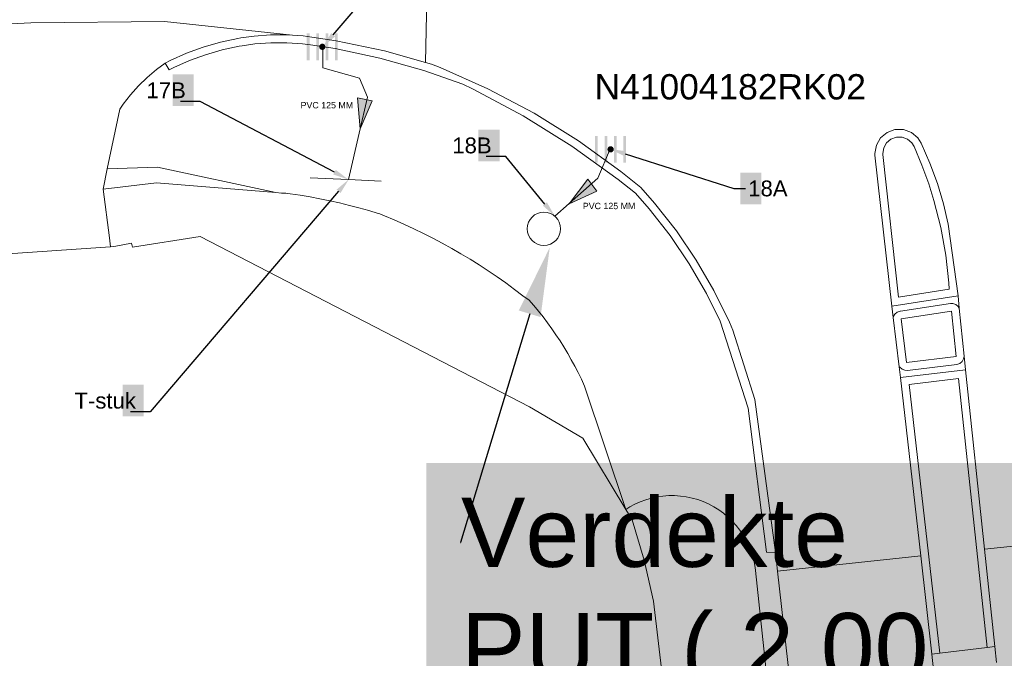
# Model space of a CAD drawing. Extents: x 140829 to 145054, y 448512 to 451778.
# Tile 126 of 152: x 144108 to 144139, y 451059 to 451079. Entities that reach past the tile are written whole.
import ezdxf
from ezdxf import colors
from ezdxf.entities.mleader import LeaderData, LeaderLine
from ezdxf.math import Vec2, Vec3

# ---------------------------------------------------------------- set-up
doc = ezdxf.new("R2010")
doc.units = 0
doc.header["$MEASUREMENT"] = 0
for name, color, linetype, lineweight in [('00-leiding', 5, 'Continuous', 0), ('00-LEIDING RAPPORT', 30, 'Continuous', 30), ('KOLK', 6, 'Continuous', 0)]:
    doc.layers.add(name, color=color, linetype=linetype, lineweight=lineweight)
for name, color, linetype in [('geometrie2dOnbegroeidTerreindeel', 7, 'Continuous'), ('geometrie2dOndersteunendWegdeel', 7, 'Continuous'), ('geometrie2dWaterdeel', 7, 'Continuous'), ('geometrie2dWegdeel', 7, 'Continuous'), ('geometrie2dWeginrichtingselement', 7, 'Continuous')]:
    doc.layers.add(name, color=color, linetype=linetype)
doc.styles.add('Riolering', font='arial.ttf', dxfattribs={"height": 0.8})
doc.styles.get("Standard").update_dxf_attribs({"font": 'arial.ttf'})

# ---------------------------------------------------------------- blocks, each defined once
blk = doc.blocks.new('RICHTING HWA')
at = {"layer": '00-leiding'}
blk.add_hatch(color=256, dxfattribs=at).paths.add_polyline_path([(142658.973, 450308.537), (142660.837, 450309.001), (142659.005, 450309.464)])
at = {"layer": '00-leiding', "lineweight": 0}
for p, q in [((142659.005, 450309.464), (142658.973, 450308.537)), ((142660.837, 450309.001), (142659.005, 450309.464)), ((142658.973, 450308.537), (142660.837, 450309.001))]:
    blk.add_line(p, q, dxfattribs=at)

msp = doc.modelspace()

# ---------------------------------------------------------------- hatches: boundary and pattern name
at = {"layer": 'KOLK', "linetype": 'ByBlock', "lineweight": 0}
h = msp.add_hatch(color=256, dxfattribs=at)
h.dxf.hatch_style = 1
h.paths.add_polyline_path([(144117.403, 451078.527), (144117.403, 451078.952), (144117.318, 451078.952), (144117.318, 451078.527), (144117.318, 451078.102), (144117.403, 451078.102)])
h = msp.add_hatch(color=256, dxfattribs=at)
h.dxf.hatch_style = 1
h.paths.add_polyline_path([(144117.7, 451078.527), (144117.7, 451078.952), (144117.615, 451078.952), (144117.615, 451078.527), (144117.615, 451078.102), (144117.7, 451078.102)])
h = msp.add_hatch(color=256, dxfattribs=at)
h.dxf.hatch_style = 1
h.paths.add_polyline_path([(144117.998, 451078.527), (144117.998, 451078.952), (144117.913, 451078.952), (144117.913, 451078.527), (144117.913, 451078.102), (144117.998, 451078.102)])
h = msp.add_hatch(color=256, dxfattribs=at)
h.dxf.hatch_style = 1
h.paths.add_polyline_path([(144118.295, 451078.527), (144118.295, 451078.952), (144118.21, 451078.952), (144118.21, 451078.527), (144118.21, 451078.102), (144118.295, 451078.102)])
h = msp.add_hatch(color=256, dxfattribs=at)
h.dxf.hatch_style = 1
h.paths.add_polyline_path([(144117.907, 451078.527, 1), (144117.707, 451078.527, 1)])
h = msp.add_hatch(color=256, dxfattribs=at)
h.dxf.hatch_style = 1
h.paths.add_polyline_path([(144126.508, 451075.29), (144126.508, 451075.715), (144126.423, 451075.715), (144126.423, 451075.29), (144126.423, 451074.865), (144126.508, 451074.865)])
h = msp.add_hatch(color=256, dxfattribs=at)
h.dxf.hatch_style = 1
h.paths.add_polyline_path([(144126.806, 451075.29), (144126.806, 451075.715), (144126.721, 451075.715), (144126.721, 451075.29), (144126.721, 451074.865), (144126.806, 451074.865)])
h = msp.add_hatch(color=256, dxfattribs=at)
h.dxf.hatch_style = 1
h.paths.add_polyline_path([(144127.103, 451075.29), (144127.103, 451075.715), (144127.018, 451075.715), (144127.018, 451075.29), (144127.018, 451074.865), (144127.103, 451074.865)])
h = msp.add_hatch(color=256, dxfattribs=at)
h.dxf.hatch_style = 1
h.paths.add_polyline_path([(144127.401, 451075.29), (144127.401, 451075.715), (144127.316, 451075.715), (144127.316, 451075.29), (144127.316, 451074.865), (144127.401, 451074.865)])
h = msp.add_hatch(color=256, dxfattribs=at)
h.dxf.hatch_style = 1
h.paths.add_polyline_path([(144127.012, 451075.29, 1), (144126.812, 451075.29, 1)])

# ---------------------------------------------------------------- linework, layer by layer
at = {"layer": '00-leiding'}
for p, q in [((144117.826, 451078.531), (144117.826, 451077.867)), ((144117.826, 451077.867), (144118.985, 451077.539)), ((144118.985, 451077.539), (144119.234, 451076.937)), ((144119.234, 451076.937), (144118.972, 451075.798)), ((144118.972, 451075.798), (144118.635, 451074.336)), ((144126.901, 451075.302), (144126.514, 451074.376)), ((144117.42, 451074.392), (144118.635, 451074.336)), ((144118.635, 451074.336), (144119.668, 451074.289)), ((144126.514, 451074.376), (144125.156, 451073.176))]:
    msp.add_line(p, q, dxfattribs=at)
at = {"layer": 'geometrie2dOnbegroeidTerreindeel', "linetype": 'Continuous', "lineweight": 0}
for p, q in [((144111.282, 451072.237), (144111.784, 451072.331)), ((144111.784, 451072.331), (144111.808, 451072.204)), ((144111.808, 451072.204), (144113.951, 451072.533)), ((144113.951, 451072.533), (144124.349, 451067.158)), ((144107.06, 451071.937), (144111.121, 451072.207)), ((144111.121, 451072.207), (144111.282, 451072.237)), ((144124.349, 451067.158), (144126.041, 451066.172)), ((144126.041, 451066.172), (144127.394, 451063.92)), ((144127.394, 451063.92), (144127.592, 451063.592)), ((144127.592, 451063.592), (144127.972, 451062.32)), ((144127.972, 451062.32), (144128.27, 451061.027)), ((144128.27, 451061.027), (144130.747, 451039.565))]:
    msp.add_line(p, q, dxfattribs=at)
at = {"layer": 'geometrie2dOndersteunendWegdeel', "linetype": 'Continuous', "lineweight": 0}
for p, q in [((144115.139, 451078.791), (144115.237, 451078.808)), ((144115.237, 451078.808), (144115.653, 451078.866)), ((144115.653, 451078.866), (144116.172, 451078.903)), ((144116.172, 451078.903), (144116.693, 451078.904)), ((144116.693, 451078.904), (144116.863, 451078.897)), ((144116.863, 451078.897), (144117.205, 451078.87)), ((144116.863, 451078.897), (144116.863, 451078.897)), ((144117.205, 451078.87), (144117.473, 451078.837)), ((144117.473, 451078.837), (144118.246, 451078.718)), ((144113.52, 451078.322), (144114.048, 451078.516)), ((144114.048, 451078.516), (144114.589, 451078.673)), ((144114.589, 451078.673), (144115.139, 451078.791)), ((144118.246, 451078.718), (144119.774, 451078.397)), ((144113.005, 451078.091), (144113.52, 451078.322)), ((144119.774, 451078.397), (144121.065, 451078.037)), ((144112.571, 451077.809), (144112.841, 451078.009)), ((144112.841, 451078.009), (144113.005, 451078.091)), ((144121.065, 451078.037), (144121.254, 451077.978)), ((144121.254, 451077.978), (144121.525, 451077.872)), ((144121.525, 451077.872), (144123.035, 451077.204)), ((144112.005, 451077.298), (144112.279, 451077.563)), ((144112.279, 451077.563), (144112.571, 451077.809)), ((144111.75, 451077.013), (144112.005, 451077.298)), ((144111.516, 451076.711), (144111.75, 451077.013)), ((144123.035, 451077.204), (144124.494, 451076.433)), ((144111.41, 451076.558), (144111.516, 451076.711)), ((144111.015, 451074.67), (144111.41, 451076.558)), ((144124.494, 451076.433), (144125.896, 451075.562)), ((144135.439, 451075.652), (144135.643, 451075.824)), ((144135.643, 451075.824), (144135.893, 451075.917)), ((144135.893, 451075.917), (144136.16, 451075.917)), ((144136.16, 451075.917), (144136.412, 451075.826)), ((144136.412, 451075.826), (144136.617, 451075.656)), ((144125.896, 451075.562), (144127.235, 451074.595)), ((144135.261, 451075.157), (144135.306, 451075.42)), ((144135.306, 451075.42), (144135.439, 451075.652)), ((144136.617, 451075.656), (144136.727, 451075.484)), ((144136.727, 451075.484), (144137, 451074.854)), ((144136.727, 451075.484), (144136.727, 451075.484)), ((144135.262, 451075.111), (144135.261, 451075.157)), ((144135.791, 451070.341), (144135.262, 451075.111)), ((144137, 451074.854), (144137.235, 451074.208)), ((144110.881, 451074.032), (144111.015, 451074.67)), ((144112.603, 451074.722), (144111.015, 451074.67)), ((144111.015, 451074.67), (144112.603, 451074.722)), ((144116.337, 451073.926), (144112.603, 451074.722)), ((144112.603, 451074.722), (144116.337, 451073.926)), ((144127.235, 451074.595), (144127.872, 451074.082)), ((144110.881, 451074.032), (144112.567, 451074.227)), ((144112.567, 451074.227), (144110.881, 451074.032)), ((144112.567, 451074.227), (144116.337, 451073.926)), ((144116.337, 451073.926), (144112.567, 451074.227)), ((144137.235, 451074.208), (144137.425, 451073.571)), ((144111.091, 451072.499), (144110.881, 451074.032)), ((144110.881, 451074.032), (144110.881, 451074.032)), ((144110.881, 451074.032), (144110.881, 451074.032)), ((144116.337, 451073.926), (144116.52, 451073.909)), ((144116.52, 451073.909), (144116.337, 451073.926)), ((144116.52, 451073.909), (144116.651, 451073.901)), ((144116.651, 451073.901), (144116.52, 451073.909)), ((144116.651, 451073.901), (144116.715, 451073.894)), ((144116.715, 451073.894), (144116.651, 451073.901)), ((144116.715, 451073.894), (144116.794, 451073.884)), ((144116.794, 451073.884), (144116.715, 451073.894)), ((144116.794, 451073.884), (144117.107, 451073.838)), ((144117.107, 451073.838), (144116.794, 451073.884)), ((144117.107, 451073.838), (144117.422, 451073.786)), ((144117.422, 451073.786), (144117.107, 451073.838)), ((144127.872, 451074.082), (144128.303, 451073.591)), ((144117.422, 451073.786), (144117.727, 451073.73)), ((144117.727, 451073.73), (144117.422, 451073.786)), ((144117.727, 451073.73), (144118.046, 451073.665)), ((144118.046, 451073.665), (144117.727, 451073.73)), ((144118.046, 451073.665), (144118.355, 451073.596)), ((144118.355, 451073.596), (144118.046, 451073.665)), ((144118.355, 451073.596), (144118.663, 451073.521)), ((144118.663, 451073.521), (144118.355, 451073.596)), ((144118.663, 451073.521), (144118.964, 451073.442)), ((144118.964, 451073.442), (144118.663, 451073.521)), ((144128.303, 451073.591), (144128.991, 451072.716)), ((144137.425, 451073.571), (144137.575, 451072.922)), ((144118.964, 451073.442), (144119.281, 451073.354)), ((144119.281, 451073.354), (144118.964, 451073.442)), ((144119.281, 451073.354), (144119.573, 451073.266)), ((144119.573, 451073.266), (144119.281, 451073.354)), ((144119.573, 451073.266), (144119.623, 451073.249)), ((144119.623, 451073.249), (144119.573, 451073.266)), ((144119.623, 451073.249), (144119.767, 451073.189)), ((144119.767, 451073.189), (144119.623, 451073.249)), ((144119.767, 451073.189), (144120.073, 451073.061)), ((144120.073, 451073.061), (144119.767, 451073.189)), ((144120.073, 451073.061), (144120.387, 451072.924)), ((144120.387, 451072.924), (144120.073, 451073.061)), ((144120.387, 451072.924), (144120.693, 451072.782)), ((144120.693, 451072.782), (144120.387, 451072.924)), ((144137.575, 451072.922), (144137.887, 451070.665)), ((144120.693, 451072.782), (144120.999, 451072.634)), ((144120.999, 451072.634), (144120.693, 451072.782)), ((144120.999, 451072.634), (144121.299, 451072.482)), ((144121.299, 451072.482), (144120.999, 451072.634)), ((144128.991, 451072.716), (144129.616, 451071.795)), ((144111.121, 451072.207), (144111.091, 451072.499)), ((144111.784, 451072.331), (144111.282, 451072.237)), ((144111.808, 451072.204), (144111.784, 451072.331)), ((144113.951, 451072.533), (144111.808, 451072.204)), ((144124.349, 451067.158), (144113.951, 451072.533)), ((144121.299, 451072.482), (144121.595, 451072.325)), ((144121.595, 451072.325), (144121.299, 451072.482)), ((144121.595, 451072.325), (144121.895, 451072.16)), ((144121.895, 451072.16), (144121.595, 451072.325)), ((144111.282, 451072.237), (144111.121, 451072.207)), ((144121.895, 451072.16), (144122.187, 451071.991)), ((144122.187, 451071.991), (144121.895, 451072.16)), ((144122.187, 451071.991), (144122.474, 451071.82)), ((144122.474, 451071.82), (144122.187, 451071.991)), ((144122.474, 451071.82), (144122.76, 451071.64)), ((144122.76, 451071.64), (144122.474, 451071.82)), ((144129.616, 451071.795), (144130.175, 451070.833)), ((144122.76, 451071.64), (144123.046, 451071.454)), ((144123.046, 451071.454), (144122.76, 451071.64)), ((144123.046, 451071.454), (144123.326, 451071.264)), ((144123.326, 451071.264), (144123.046, 451071.454)), ((144123.326, 451071.264), (144123.603, 451071.07)), ((144123.603, 451071.07), (144123.326, 451071.264)), ((144123.603, 451071.07), (144123.876, 451070.869)), ((144123.876, 451070.869), (144123.603, 451071.07)), ((144123.876, 451070.869), (144124.143, 451070.666)), ((144124.143, 451070.666), (144123.876, 451070.869)), ((144130.175, 451070.833), (144130.665, 451069.834)), ((144124.143, 451070.666), (144124.337, 451070.525)), ((144124.337, 451070.525), (144124.143, 451070.666)), ((144124.337, 451070.525), (144124.407, 451070.457)), ((144124.407, 451070.457), (144124.337, 451070.525)), ((144124.407, 451070.457), (144124.493, 451070.354)), ((144124.493, 451070.354), (144124.407, 451070.457)), ((144137.887, 451070.665), (144135.791, 451070.341)), ((144135.791, 451070.341), (144137.887, 451070.665)), ((144136.064, 451070.181), (144137.651, 451070.427)), ((144137.651, 451070.427), (144136.064, 451070.181)), ((144137.651, 451070.427), (144137.724, 451070.424)), ((144137.724, 451070.424), (144137.651, 451070.427)), ((144137.724, 451070.424), (144137.814, 451070.391)), ((144137.814, 451070.391), (144137.724, 451070.424)), ((144137.887, 451070.665), (144137.927, 451070.271)), ((144137.887, 451070.665), (144137.887, 451070.665)), ((144124.493, 451070.354), (144124.637, 451070.181)), ((144124.637, 451070.181), (144124.493, 451070.354)), ((144124.637, 451070.181), (144124.782, 451069.996)), ((144124.782, 451069.996), (144124.637, 451070.181)), ((144135.836, 451069.98), (144135.791, 451070.341)), ((144135.89, 451070.083), (144135.964, 451070.145)), ((144135.964, 451070.145), (144135.89, 451070.083)), ((144135.964, 451070.145), (144136.055, 451070.18)), ((144136.055, 451070.18), (144135.964, 451070.145)), ((144136.055, 451070.18), (144136.064, 451070.181)), ((144136.064, 451070.181), (144136.055, 451070.18)), ((144137.814, 451070.391), (144137.888, 451070.33)), ((144137.888, 451070.33), (144137.814, 451070.391)), ((144137.888, 451070.33), (144137.927, 451070.271)), ((144137.927, 451070.271), (144137.888, 451070.33)), ((144137.927, 451070.271), (144138.078, 451068.758)), ((144137.927, 451070.271), (144137.927, 451070.271)), ((144124.782, 451069.996), (144124.92, 451069.813)), ((144124.92, 451069.813), (144124.782, 451069.996)), ((144124.92, 451069.813), (144125.055, 451069.627)), ((144125.055, 451069.627), (144124.92, 451069.813)), ((144130.665, 451069.834), (144130.778, 451069.577)), ((144135.836, 451069.98), (144135.842, 451069.999)), ((144135.842, 451069.999), (144135.836, 451069.98)), ((144136.028, 451068.426), (144135.836, 451069.98)), ((144135.842, 451069.999), (144135.89, 451070.083)), ((144135.89, 451070.083), (144135.842, 451069.999)), ((144125.055, 451069.627), (144125.187, 451069.435)), ((144125.187, 451069.435), (144125.055, 451069.627)), ((144130.778, 451069.577), (144131.471, 451067.389)), ((144125.187, 451069.435), (144125.316, 451069.239)), ((144125.316, 451069.239), (144125.187, 451069.435)), ((144125.316, 451069.239), (144125.436, 451069.05)), ((144125.436, 451069.05), (144125.316, 451069.239)), ((144125.436, 451069.05), (144125.557, 451068.848)), ((144125.557, 451068.848), (144125.436, 451069.05)), ((144125.557, 451068.848), (144125.672, 451068.648)), ((144125.672, 451068.648), (144125.557, 451068.848)), ((144125.672, 451068.648), (144125.782, 451068.446)), ((144125.782, 451068.446), (144125.672, 451068.648)), ((144138.014, 451068.594), (144137.94, 451068.532)), ((144137.94, 451068.532), (144138.014, 451068.594)), ((144138.062, 451068.677), (144138.014, 451068.594)), ((144138.014, 451068.594), (144138.062, 451068.677)), ((144138.078, 451068.758), (144138.062, 451068.677)), ((144138.062, 451068.677), (144138.078, 451068.758)), ((144138.078, 451068.758), (144138.121, 451068.33)), ((144125.782, 451068.446), (144125.89, 451068.238)), ((144125.89, 451068.238), (144125.782, 451068.446)), ((144125.89, 451068.238), (144125.99, 451068.034)), ((144125.99, 451068.034), (144125.89, 451068.238)), ((144136.043, 451068.407), (144136.028, 451068.426)), ((144136.071, 451068.082), (144136.028, 451068.426)), ((144136.028, 451068.426), (144136.043, 451068.407)), ((144136.117, 451068.345), (144136.043, 451068.407)), ((144136.043, 451068.407), (144136.117, 451068.345)), ((144136.071, 451068.082), (144138.121, 451068.33)), ((144138.121, 451068.33), (144136.071, 451068.082)), ((144136.208, 451068.312), (144136.117, 451068.345)), ((144136.117, 451068.345), (144136.208, 451068.312)), ((144136.293, 451068.31), (144136.208, 451068.312)), ((144136.208, 451068.312), (144136.293, 451068.31)), ((144137.852, 451068.5), (144136.293, 451068.31)), ((144136.293, 451068.31), (144137.852, 451068.5)), ((144137.94, 451068.532), (144137.852, 451068.5)), ((144137.852, 451068.5), (144137.94, 451068.532)), ((144138.121, 451068.33), (144138.723, 451062.662)), ((144125.99, 451068.034), (144126.091, 451067.816)), ((144126.091, 451067.816), (144125.99, 451068.034)), ((144136.708, 451062.449), (144136.071, 451068.082)), ((144136.071, 451068.082), (144136.071, 451068.082)), ((144126.091, 451067.816), (144127.394, 451063.92)), ((144127.394, 451063.92), (144126.091, 451067.816)), ((144131.471, 451067.389), (144132.119, 451062.557)), ((144126.041, 451066.172), (144124.349, 451067.158)), ((144127.394, 451063.92), (144126.041, 451066.172)), ((144128.024, 451064.224), (144127.851, 451064.161)), ((144128.202, 451064.276), (144128.024, 451064.224)), ((144128.382, 451064.315), (144128.202, 451064.276)), ((144128.566, 451064.342), (144128.382, 451064.315)), ((144128.75, 451064.355), (144128.566, 451064.342)), ((144128.935, 451064.356), (144128.75, 451064.355)), ((144129.12, 451064.343), (144128.935, 451064.356)), ((144129.303, 451064.318), (144129.12, 451064.343)), ((144129.486, 451064.279), (144129.303, 451064.318)), ((144129.663, 451064.229), (144129.486, 451064.279)), ((144129.837, 451064.166), (144129.663, 451064.229)), ((144127.518, 451063.998), (144127.394, 451063.92)), ((144127.681, 451064.085), (144127.518, 451063.998)), ((144127.851, 451064.161), (144127.681, 451064.085)), ((144130.006, 451064.092), (144129.837, 451064.166)), ((144130.17, 451064.005), (144130.006, 451064.092)), ((144130.327, 451063.907), (144130.17, 451064.005)), ((144130.478, 451063.799), (144130.327, 451063.907)), ((144130.619, 451063.68), (144130.478, 451063.799)), ((144130.753, 451063.552), (144130.619, 451063.68)), ((144130.877, 451063.415), (144130.753, 451063.552)), ((144130.991, 451063.269), (144130.877, 451063.415)), ((144131.096, 451063.116), (144130.991, 451063.269)), ((144131.188, 451062.956), (144131.096, 451063.116)), ((144131.27, 451062.79), (144131.188, 451062.956)), ((144131.34, 451062.618), (144131.27, 451062.79)), ((144138.723, 451062.662), (144139.051, 451059.588)), ((144131.397, 451062.442), (144131.34, 451062.618)), ((144131.443, 451062.264), (144131.397, 451062.442)), ((144132.119, 451062.557), (144132.186, 451061.969)), ((144137.059, 451059.346), (144136.708, 451062.449)), ((144131.475, 451062.081), (144131.443, 451062.264)), ((144131.487, 451061.993), (144131.475, 451062.081)), ((144134.531, 451033.666), (144131.487, 451061.993)), ((144132.186, 451061.969), (144133.004, 451054.757)), ((144139.051, 451059.588), (144139.105, 451059.091)), ((144137.115, 451058.849), (144137.059, 451059.346))]:
    msp.add_line(p, q, dxfattribs=at)
at = {"layer": 'geometrie2dWaterdeel', "linetype": 'Continuous', "lineweight": 0}
for p, q in [((144127.851, 451064.161), (144128.024, 451064.224)), ((144128.024, 451064.224), (144128.202, 451064.276)), ((144128.202, 451064.276), (144128.382, 451064.315)), ((144128.382, 451064.315), (144128.566, 451064.342)), ((144128.566, 451064.342), (144128.75, 451064.355)), ((144128.75, 451064.355), (144128.935, 451064.356)), ((144128.935, 451064.356), (144129.12, 451064.343)), ((144129.12, 451064.343), (144129.303, 451064.318)), ((144129.303, 451064.318), (144129.486, 451064.279)), ((144129.486, 451064.279), (144129.663, 451064.229)), ((144129.663, 451064.229), (144129.837, 451064.166)), ((144127.394, 451063.92), (144127.518, 451063.998)), ((144127.592, 451063.592), (144127.394, 451063.92)), ((144127.518, 451063.998), (144127.681, 451064.085)), ((144127.681, 451064.085), (144127.851, 451064.161)), ((144129.837, 451064.166), (144130.006, 451064.092)), ((144130.006, 451064.092), (144130.17, 451064.005)), ((144130.17, 451064.005), (144130.327, 451063.907)), ((144130.327, 451063.907), (144130.478, 451063.799)), ((144127.972, 451062.32), (144127.592, 451063.592)), ((144130.478, 451063.799), (144130.619, 451063.68)), ((144130.619, 451063.68), (144130.753, 451063.552)), ((144130.753, 451063.552), (144130.877, 451063.415)), ((144130.877, 451063.415), (144130.991, 451063.269)), ((144130.991, 451063.269), (144131.096, 451063.116)), ((144131.096, 451063.116), (144131.188, 451062.956)), ((144131.188, 451062.956), (144131.27, 451062.79)), ((144131.27, 451062.79), (144131.34, 451062.618)), ((144128.27, 451061.027), (144127.972, 451062.32)), ((144131.34, 451062.618), (144131.397, 451062.442)), ((144131.397, 451062.442), (144131.443, 451062.264)), ((144131.443, 451062.264), (144131.475, 451062.081)), ((144131.475, 451062.081), (144131.487, 451061.993)), ((144131.487, 451061.993), (144134.531, 451033.666)), ((144130.747, 451039.565), (144128.27, 451061.027))]:
    msp.add_line(p, q, dxfattribs=at)
at = {"layer": 'geometrie2dWegdeel', "linetype": 'Continuous', "lineweight": 0}
for p, q in [((144121.065, 451078.037), (144121.163, 451082.401)), ((144121.163, 451082.401), (144121.065, 451078.037)), ((144108.598, 451079.285), (144103.012, 451079.01)), ((144103.012, 451079.01), (144108.598, 451079.285)), ((144112.818, 451079.325), (144108.598, 451079.285)), ((144108.598, 451079.285), (144112.818, 451079.325)), ((144116.863, 451078.897), (144112.818, 451079.325)), ((144112.818, 451079.325), (144116.863, 451078.897)), ((144115.237, 451078.808), (144115.139, 451078.791)), ((144115.653, 451078.866), (144115.237, 451078.808)), ((144116.172, 451078.903), (144115.653, 451078.866)), ((144116.693, 451078.904), (144116.172, 451078.903)), ((144116.863, 451078.897), (144116.693, 451078.904)), ((144117.205, 451078.87), (144116.863, 451078.897)), ((144117.473, 451078.837), (144117.205, 451078.87)), ((144118.246, 451078.718), (144117.473, 451078.837)), ((144114.048, 451078.516), (144113.52, 451078.322)), ((144114.589, 451078.673), (144114.048, 451078.516)), ((144115.139, 451078.791), (144114.589, 451078.673)), ((144119.774, 451078.397), (144118.246, 451078.718)), ((144113.52, 451078.322), (144113.005, 451078.091)), ((144121.065, 451078.037), (144119.774, 451078.397)), ((144112.841, 451078.009), (144112.571, 451077.809)), ((144113.005, 451078.091), (144112.841, 451078.009)), ((144121.254, 451077.978), (144121.065, 451078.037)), ((144121.525, 451077.872), (144121.254, 451077.978)), ((144123.035, 451077.204), (144121.525, 451077.872)), ((144112.279, 451077.563), (144112.005, 451077.298)), ((144112.571, 451077.809), (144112.279, 451077.563)), ((144112.005, 451077.298), (144111.75, 451077.013)), ((144111.75, 451077.013), (144111.516, 451076.711)), ((144124.494, 451076.433), (144123.035, 451077.204)), ((144111.516, 451076.711), (144111.41, 451076.558)), ((144111.41, 451076.558), (144111.015, 451074.67)), ((144125.896, 451075.562), (144124.494, 451076.433)), ((144135.643, 451075.824), (144135.439, 451075.652)), ((144135.893, 451075.917), (144135.643, 451075.824)), ((144136.16, 451075.917), (144135.893, 451075.917)), ((144136.412, 451075.826), (144136.16, 451075.917)), ((144136.617, 451075.656), (144136.412, 451075.826)), ((144127.235, 451074.595), (144125.896, 451075.562)), ((144135.306, 451075.42), (144135.261, 451075.157)), ((144135.439, 451075.652), (144135.306, 451075.42)), ((144136.727, 451075.484), (144136.617, 451075.656)), ((144137, 451074.854), (144136.727, 451075.484)), ((144135.261, 451075.157), (144135.262, 451075.111)), ((144135.262, 451075.111), (144135.791, 451070.341)), ((144137.235, 451074.208), (144137, 451074.854)), ((144111.015, 451074.67), (144110.881, 451074.032)), ((144127.872, 451074.082), (144127.235, 451074.595)), ((144137.425, 451073.571), (144137.235, 451074.208)), ((144110.881, 451074.032), (144111.091, 451072.499)), ((144110.881, 451074.032), (144110.881, 451074.032)), ((144128.303, 451073.591), (144127.872, 451074.082)), ((144128.991, 451072.716), (144128.303, 451073.591)), ((144137.575, 451072.922), (144137.425, 451073.571)), ((144137.887, 451070.665), (144137.575, 451072.922)), ((144129.616, 451071.795), (144128.991, 451072.716)), ((144111.091, 451072.499), (144111.121, 451072.207)), ((144111.121, 451072.207), (144107.06, 451071.937)), ((144130.175, 451070.833), (144129.616, 451071.795)), ((144130.665, 451069.834), (144130.175, 451070.833)), ((144137.927, 451070.271), (144137.887, 451070.665)), ((144135.791, 451070.341), (144135.836, 451069.98)), ((144138.078, 451068.758), (144137.927, 451070.271)), ((144130.778, 451069.577), (144130.665, 451069.834)), ((144135.836, 451069.98), (144136.028, 451068.426)), ((144131.471, 451067.389), (144130.778, 451069.577)), ((144138.121, 451068.33), (144138.078, 451068.758)), ((144136.028, 451068.426), (144136.071, 451068.082)), ((144138.723, 451062.662), (144138.121, 451068.33)), ((144136.071, 451068.082), (144136.708, 451062.449)), ((144132.119, 451062.557), (144131.471, 451067.389)), ((144138.723, 451062.662), (144142.158, 451063.027)), ((144142.158, 451063.027), (144138.723, 451062.662)), ((144139.051, 451059.588), (144138.723, 451062.662)), ((144132.186, 451061.969), (144132.119, 451062.557)), ((144132.186, 451061.969), (144136.708, 451062.449)), ((144136.708, 451062.449), (144132.186, 451061.969)), ((144136.708, 451062.449), (144137.059, 451059.346)), ((144133.004, 451054.757), (144132.186, 451061.969)), ((144139.105, 451059.091), (144139.051, 451059.588)), ((144137.059, 451059.346), (144137.115, 451058.849))]:
    msp.add_line(p, q, dxfattribs=at)
at = {"layer": 'geometrie2dWeginrichtingselement', "linetype": 'Continuous', "lineweight": 0}
for p, q in [((144115.139, 451078.791), (144115.237, 451078.808)), ((144115.237, 451078.808), (144115.653, 451078.866)), ((144115.653, 451078.866), (144116.172, 451078.903)), ((144116.172, 451078.903), (144116.693, 451078.904)), ((144116.693, 451078.904), (144116.863, 451078.897)), ((144116.863, 451078.897), (144117.205, 451078.87)), ((144117.205, 451078.87), (144117.473, 451078.837)), ((144117.473, 451078.837), (144118.246, 451078.718)), ((144113.52, 451078.322), (144114.048, 451078.516)), ((144114.048, 451078.516), (144114.589, 451078.673)), ((144114.589, 451078.673), (144115.139, 451078.791)), ((144115.177, 451078.544), (144114.645, 451078.43)), ((144115.278, 451078.562), (144115.177, 451078.544)), ((144115.681, 451078.617), (144115.278, 451078.562)), ((144116.182, 451078.653), (144115.681, 451078.617)), ((144116.685, 451078.654), (144116.182, 451078.653)), ((144117.186, 451078.621), (144116.685, 451078.654)), ((144117.439, 451078.59), (144117.186, 451078.621)), ((144118.213, 451078.471), (144117.439, 451078.59)), ((144118.246, 451078.718), (144119.774, 451078.397)), ((144113.005, 451078.091), (144113.52, 451078.322)), ((144114.123, 451078.278), (144113.612, 451078.091)), ((144114.645, 451078.43), (144114.123, 451078.278)), ((144119.628, 451078.174), (144118.213, 451078.471)), ((144119.774, 451078.397), (144121.065, 451078.037)), ((144112.841, 451078.009), (144113.005, 451078.091)), ((144112.973, 451077.796), (144112.841, 451078.009)), ((144113.116, 451077.869), (144112.973, 451077.796)), ((144113.612, 451078.091), (144113.116, 451077.869)), ((144121.017, 451077.78), (144119.628, 451078.174)), ((144121.065, 451078.037), (144121.254, 451077.978)), ((144121.254, 451077.978), (144121.525, 451077.872)), ((144121.525, 451077.872), (144123.035, 451077.204)), ((144112.973, 451077.796), (144112.973, 451077.796)), ((144122.243, 451077.343), (144121.017, 451077.78)), ((144122.546, 451077.198), (144122.243, 451077.343)), ((144124.148, 451076.352), (144122.546, 451077.198)), ((144123.035, 451077.204), (144124.494, 451076.433)), ((144125.689, 451075.395), (144124.148, 451076.352)), ((144124.494, 451076.433), (144125.896, 451075.562)), ((144135.439, 451075.652), (144135.643, 451075.824)), ((144135.643, 451075.824), (144135.893, 451075.917)), ((144135.893, 451075.917), (144136.16, 451075.917)), ((144136.16, 451075.917), (144136.412, 451075.826)), ((144136.412, 451075.826), (144136.617, 451075.656)), ((144127.157, 451074.334), (144125.689, 451075.395)), ((144125.896, 451075.562), (144127.235, 451074.595)), ((144135.261, 451075.157), (144135.306, 451075.42)), ((144135.306, 451075.42), (144135.439, 451075.652)), ((144135.631, 451075.492), (144135.541, 451075.336)), ((144135.768, 451075.608), (144135.631, 451075.492)), ((144135.938, 451075.671), (144135.768, 451075.608)), ((144136.118, 451075.671), (144135.938, 451075.671)), ((144136.287, 451075.61), (144136.118, 451075.671)), ((144136.426, 451075.494), (144136.287, 451075.61)), ((144136.5, 451075.378), (144136.426, 451075.494)), ((144136.746, 451074.793), (144136.5, 451075.378)), ((144136.617, 451075.656), (144136.727, 451075.484)), ((144136.727, 451075.484), (144137, 451074.854)), ((144135.262, 451075.111), (144135.261, 451075.157)), ((144135.791, 451070.341), (144135.262, 451075.111)), ((144135.541, 451075.336), (144135.511, 451075.159)), ((144135.511, 451075.159), (144135.512, 451075.127)), ((144135.512, 451075.127), (144136.01, 451070.627)), ((144136.963, 451074.197), (144136.746, 451074.793)), ((144137, 451074.854), (144137.235, 451074.208)), ((144127.235, 451074.595), (144127.872, 451074.082)), ((144127.698, 451073.903), (144127.157, 451074.334)), ((144137.125, 451073.678), (144136.963, 451074.197)), ((144137.235, 451074.208), (144137.425, 451073.571)), ((144128.126, 451073.416), (144127.698, 451073.903)), ((144127.872, 451074.082), (144128.303, 451073.591)), ((144128.303, 451073.591), (144128.991, 451072.716)), ((144137.342, 451072.821), (144137.125, 451073.678)), ((144137.425, 451073.571), (144137.575, 451072.922)), ((144128.793, 451072.567), (144128.126, 451073.416)), ((144137.575, 451072.922), (144137.887, 451070.665)), ((144128.991, 451072.716), (144129.616, 451071.795)), ((144137.497, 451071.95), (144137.342, 451072.821)), ((144129.399, 451071.673), (144128.793, 451072.567)), ((144129.942, 451070.74), (144129.399, 451071.673)), ((144129.616, 451071.795), (144130.175, 451070.833)), ((144137.592, 451071.072), (144137.497, 451071.95)), ((144137.605, 451070.875), (144137.592, 451071.072)), ((144130.375, 451069.864), (144129.942, 451070.74)), ((144130.175, 451070.833), (144130.665, 451069.834)), ((144136.01, 451070.627), (144137.605, 451070.875)), ((144137.605, 451070.875), (144137.605, 451070.875)), ((144137.887, 451070.665), (144135.791, 451070.341)), ((144136.064, 451070.181), (144137.651, 451070.427)), ((144137.651, 451070.427), (144137.724, 451070.424)), ((144137.724, 451070.424), (144137.814, 451070.391)), ((144135.791, 451070.341), (144135.791, 451070.341)), ((144135.89, 451070.083), (144135.964, 451070.145)), ((144135.964, 451070.145), (144136.055, 451070.18)), ((144136.055, 451070.18), (144136.064, 451070.181)), ((144137.678, 451070.178), (144136.095, 451069.933)), ((144137.827, 451068.747), (144137.678, 451070.178)), ((144137.678, 451070.178), (144137.678, 451070.178)), ((144137.814, 451070.391), (144137.888, 451070.33)), ((144137.888, 451070.33), (144137.927, 451070.271)), ((144137.927, 451070.271), (144138.078, 451068.758)), ((144131.256, 451067.115), (144130.375, 451069.864)), ((144130.665, 451069.834), (144130.778, 451069.577)), ((144135.836, 451069.98), (144135.842, 451069.999)), ((144136.028, 451068.426), (144135.836, 451069.98)), ((144135.842, 451069.999), (144135.89, 451070.083)), ((144136.095, 451069.933), (144136.262, 451068.558)), ((144130.778, 451069.577), (144131.471, 451067.389)), ((144136.262, 451068.558), (144137.827, 451068.747)), ((144138.014, 451068.594), (144137.94, 451068.532)), ((144138.062, 451068.677), (144138.014, 451068.594)), ((144138.078, 451068.758), (144138.062, 451068.677)), ((144136.043, 451068.407), (144136.028, 451068.426)), ((144136.028, 451068.426), (144136.028, 451068.426)), ((144136.117, 451068.345), (144136.043, 451068.407)), ((144136.071, 451068.082), (144138.121, 451068.33)), ((144136.208, 451068.312), (144136.117, 451068.345)), ((144136.293, 451068.31), (144136.208, 451068.312)), ((144137.852, 451068.5), (144136.293, 451068.31)), ((144137.94, 451068.532), (144137.852, 451068.5)), ((144138.121, 451068.33), (144138.723, 451062.662)), ((144136.708, 451062.449), (144136.071, 451068.082)), ((144137.899, 451068.052), (144136.347, 451067.863)), ((144138.803, 451059.558), (144137.899, 451068.052)), ((144136.347, 451067.863), (144137.307, 451059.377)), ((144131.471, 451067.389), (144132.119, 451062.557)), ((144131.839, 451062.573), (144131.256, 451067.115)), ((144138.723, 451062.662), (144139.051, 451059.588)), ((144132.119, 451062.557), (144131.839, 451062.573)), ((144137.059, 451059.346), (144136.708, 451062.449)), ((144137.307, 451059.377), (144138.803, 451059.558)), ((144138.803, 451059.558), (144139.051, 451059.588)), ((144139.051, 451059.588), (144138.803, 451059.558)), ((144139.051, 451059.588), (144139.105, 451059.091)), ((144137.059, 451059.346), (144137.307, 451059.377)), ((144137.307, 451059.377), (144137.059, 451059.346)), ((144137.115, 451058.849), (144137.059, 451059.346)), ((144137.059, 451059.346), (144137.059, 451059.346))]:
    msp.add_line(p, q, dxfattribs=at)

# ---------------------------------------------------------------- block references
at = {"layer": '00-leiding', "xscale": 0.5079471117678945, "yscale": 0.5079471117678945, "zscale": 0.5079471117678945, "rotation": 218.9905053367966}
msp.add_blockref('RICHTING HWA', (56531.407, 674450.311), dxfattribs=at)

# ---------------------------------------------------------------- texts
at = {"layer": 'KOLK', "linetype": 'ByBlock', "lineweight": 0, "style": 'Riolering'}
msp.add_attdef('N41004182RK02', (144126.406, 451076.864), '', height=0.8, dxfattribs=at)

# ---------------------------------------------------------------- next in the draw order: leaders
at = {"layer": '00-LEIDING RAPPORT', "lineweight": 0}
ml = msp.add_multileader_mtext('Standard', dxfattribs=at)
ml.set_content('17A', color=256)
ml.set_leader_properties()
ml.build(insert=Vec2(0, 0))
ml.multileader.update_dxf_attribs({"text_right_attachment_type": 6, "dogleg_length": 0.36, "arrow_head_size": 0.5})
ctx = ml.context
ctx.base_point, ctx.char_height, ctx.arrow_head_size, ctx.landing_gap_size, ctx.plane_origin = Vec3(144120.177, 451080.85), 0.5, 0.5, 0.09, Vec3(144117.113, 451075.617)
ctx.right_attachment = 6
notes = []
notes.append((ctx, [(0, (1, 1, 0), (144119.817, 451080.85), (1, 0), 0.36, [(0, [(144117.826, 451078.531)], 0, [])])]))
ctx.mtext.insert, ctx.mtext.width, ctx.mtext.flow_direction = Vec3(144120.267, 451081.1), 0.16809, 5
ctx.mtext.has_bg_fill, ctx.mtext.bg_color, ctx.mtext.bg_scale_factor, ctx.mtext.bg_transparency, ctx.mtext.use_window_bg_color = 1, -1023410172, 1.5, 0, 0
ml = msp.add_multileader_mtext('Standard', dxfattribs=at)
ml.set_content('18A', color=256)
ml.set_leader_properties()
ml.build(insert=Vec2(0, 0))
ml.multileader.update_dxf_attribs({"text_right_attachment_type": 6, "dogleg_length": 0.36, "arrow_head_size": 0.5})
ctx = ml.context
ctx.base_point, ctx.char_height, ctx.arrow_head_size, ctx.landing_gap_size, ctx.plane_origin = Vec3(144131.17, 451074.052), 0.5, 0.5, 0.09, Vec3(144126.188, 451072.388)
ctx.right_attachment = 6
notes.append((ctx, [(0, (1, 1, 0), (144130.81, 451074.052), (1, 0), 0.36, [(0, [(144126.901, 451075.302)], 0, [])])]))
ctx.mtext.insert, ctx.mtext.width, ctx.mtext.flow_direction = Vec3(144131.26, 451074.306), 0.16809, 5
ctx.mtext.has_bg_fill, ctx.mtext.bg_color, ctx.mtext.bg_scale_factor, ctx.mtext.bg_transparency, ctx.mtext.use_window_bg_color = 1, -1023410172, 1.5, 0, 0
ml = msp.add_multileader_mtext('Standard', dxfattribs=at)
ml.set_content('T-stuk', color=256)
ml.set_leader_properties()
ml.build(insert=Vec2(0, 0))
ml.multileader.update_dxf_attribs({"text_right_attachment_type": 6, "dogleg_length": 0.36, "arrow_head_size": 0.5})
ctx = ml.context
ctx.base_point, ctx.char_height, ctx.arrow_head_size, ctx.landing_gap_size, ctx.plane_origin = Vec3(144109.907, 451067.35), 0.5, 0.5, 0.09, Vec3(144117.934, 451071.429)
ctx.right_attachment, ctx.text_align_type = 6, 2
notes.append((ctx, [(1, (1, 1, 0), (144112.369, 451067.004), (-1, 0), 0.36, [(0, [(144118.646, 451074.344)], 0, [])])]))
ctx.mtext.insert, ctx.mtext.width, ctx.mtext.alignment, ctx.mtext.flow_direction = Vec3(144111.919, 451067.604), 0.16809, 3, 5
ctx.mtext.has_bg_fill, ctx.mtext.bg_color, ctx.mtext.bg_scale_factor, ctx.mtext.bg_transparency, ctx.mtext.use_window_bg_color = 1, -1023410172, 1.5, 0, 0
ml = msp.add_multileader_mtext('Standard', dxfattribs=at)
ml.set_content('Verdekte PUT ( 2.00 m1 uit kolk RK02) ', color=256)
ml.set_leader_properties()
ml.build(insert=Vec2(0, 0))
ml.multileader.update_dxf_attribs({"text_right_attachment_type": 6, "dogleg_length": 0.36, "arrow_head_size": 2.186})
ctx = ml.context
ctx.base_point, ctx.char_height, ctx.arrow_head_size, ctx.landing_gap_size, ctx.plane_origin = Vec3(144122.184, 451062.877), 2.1858, 2.186, 0.00393, Vec3(144125.408, 451072.002)
ctx.right_attachment = 6
notes.append((ctx, [(0, (1, 1, 0), (144122.168, 451062.877), (1, 0), 0.0157, [(0, [(144124.991, 451072.189)], 0, [])])]))
ctx.mtext.insert, ctx.mtext.width, ctx.mtext.flow_direction = Vec3(144122.187, 451064.291), 16.40097, 5
ctx.mtext.has_bg_fill, ctx.mtext.bg_color, ctx.mtext.bg_scale_factor, ctx.mtext.bg_transparency, ctx.mtext.use_window_bg_color = 1, -1023410172, 1.5, 0, 0
for ctx, leaders in notes:
    for number, flags, end, landing, length, lines in leaders:
        leader = LeaderData()
        leader.index, (leader.has_last_leader_line, leader.has_dogleg_vector, leader.attachment_direction) = number, flags
        leader.last_leader_point, leader.dogleg_vector, leader.dogleg_length = Vec3(end), Vec3(landing), length
        for number, points, colour, breaks in lines:
            line = LeaderLine()
            line.index, line.vertices, line.color, line.breaks = number, Vec3.list(points), colors.encode_raw_color(colour), breaks
            leader.lines.append(line)
        ctx.leaders.append(leader)

# ---------------------------------------------------------------- next in the draw order: linework, layer by layer
at = {"layer": '00-leiding', "lineweight": 0}
msp.add_circle((144124.808, 451072.78), 0.527, dxfattribs=at)

# ---------------------------------------------------------------- next in the draw order: texts
at = {"layer": '00-leiding', "insert": (144126.035, 451073.601), "char_height": 0.2, "attachment_point": 1}
msp.add_mtext_dynamic_manual_height_columns('PVC 125 MM', width=1.74362, gutter_width=1, heights=[0], dxfattribs=at)

# ---------------------------------------------------------------- next in the draw order: leaders
at = {"layer": '00-LEIDING RAPPORT', "lineweight": 0}
ml = msp.add_multileader_mtext('Standard', dxfattribs=at)
ml.set_content('17B', color=256)
ml.set_leader_properties()
ml.build(insert=Vec2(0, 0))
ml.multileader.update_dxf_attribs({"text_right_attachment_type": 6, "dogleg_length": 0.36, "arrow_head_size": 0.5})
ctx = ml.context
ctx.base_point, ctx.char_height, ctx.arrow_head_size, ctx.landing_gap_size, ctx.plane_origin = Vec3(144112.276, 451077.155), 0.5, 0.5, 0.09, Vec3(144117.923, 451071.422)
ctx.right_attachment, ctx.text_align_type = 6, 2
notes = []
notes.append((ctx, [(1, (1, 1, 0), (144113.946, 451076.805), (-1, 0), 0.36, [(0, [(144118.635, 451074.336)], 0, [])])]))
ctx.mtext.insert, ctx.mtext.width, ctx.mtext.alignment, ctx.mtext.flow_direction = Vec3(144113.496, 451077.405), 0.16809, 3, 5
ctx.mtext.has_bg_fill, ctx.mtext.bg_color, ctx.mtext.bg_scale_factor, ctx.mtext.bg_transparency, ctx.mtext.use_window_bg_color = 1, -1023410172, 1.5, 0, 0
for ctx, leaders in notes:
    for number, flags, end, landing, length, lines in leaders:
        leader = LeaderData()
        leader.index, (leader.has_last_leader_line, leader.has_dogleg_vector, leader.attachment_direction) = number, flags
        leader.last_leader_point, leader.dogleg_vector, leader.dogleg_length = Vec3(end), Vec3(landing), length
        for number, points, colour, breaks in lines:
            line = LeaderLine()
            line.index, line.vertices, line.color, line.breaks = number, Vec3.list(points), colors.encode_raw_color(colour), breaks
            leader.lines.append(line)
        ctx.leaders.append(leader)

# ---------------------------------------------------------------- next in the draw order: block references
at = {"layer": '00-leiding', "xscale": 0.5079471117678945, "yscale": 0.5079471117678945, "zscale": 0.5079471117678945, "rotation": 261.0447875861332}
msp.add_blockref('RICHTING HWA', (-70546.027, 558261.926), dxfattribs=at)

# ---------------------------------------------------------------- next in the draw order: texts
at = {"layer": '00-leiding', "insert": (144117.121, 451076.783), "char_height": 0.2, "attachment_point": 1}
msp.add_mtext_dynamic_manual_height_columns('PVC 125 MM', width=1.74362, gutter_width=1, heights=[0], dxfattribs=at)

# ---------------------------------------------------------------- next in the draw order: leaders
at = {"layer": '00-LEIDING RAPPORT', "lineweight": 0}
ml = msp.add_multileader_mtext('Standard', dxfattribs=at)
ml.set_content('18B', color=256)
ml.set_leader_properties()
ml.build(insert=Vec2(0, 0))
ml.multileader.update_dxf_attribs({"text_right_attachment_type": 6, "dogleg_length": 0.36, "arrow_head_size": 0.5})
ctx = ml.context
ctx.base_point, ctx.char_height, ctx.arrow_head_size, ctx.landing_gap_size, ctx.plane_origin = Vec3(144121.937, 451075.41), 0.5, 0.5, 0.09, Vec3(144124.443, 451070.262)
ctx.right_attachment, ctx.text_align_type = 6, 2
notes = []
notes.append((ctx, [(1, (1, 1, 0), (144123.606, 451075.064), (-1, 0), 0.36, [(0, [(144125.156, 451073.176)], 0, [])])]))
ctx.mtext.insert, ctx.mtext.width, ctx.mtext.alignment, ctx.mtext.flow_direction = Vec3(144123.156, 451075.664), 0.16809, 3, 5
ctx.mtext.has_bg_fill, ctx.mtext.bg_color, ctx.mtext.bg_scale_factor, ctx.mtext.bg_transparency, ctx.mtext.use_window_bg_color = 1, -1023410172, 1.5, 0, 0
for ctx, leaders in notes:
    for number, flags, end, landing, length, lines in leaders:
        leader = LeaderData()
        leader.index, (leader.has_last_leader_line, leader.has_dogleg_vector, leader.attachment_direction) = number, flags
        leader.last_leader_point, leader.dogleg_vector, leader.dogleg_length = Vec3(end), Vec3(landing), length
        for number, points, colour, breaks in lines:
            line = LeaderLine()
            line.index, line.vertices, line.color, line.breaks = number, Vec3.list(points), colors.encode_raw_color(colour), breaks
            leader.lines.append(line)
        ctx.leaders.append(leader)

doc.saveas('drawing.dxf')
